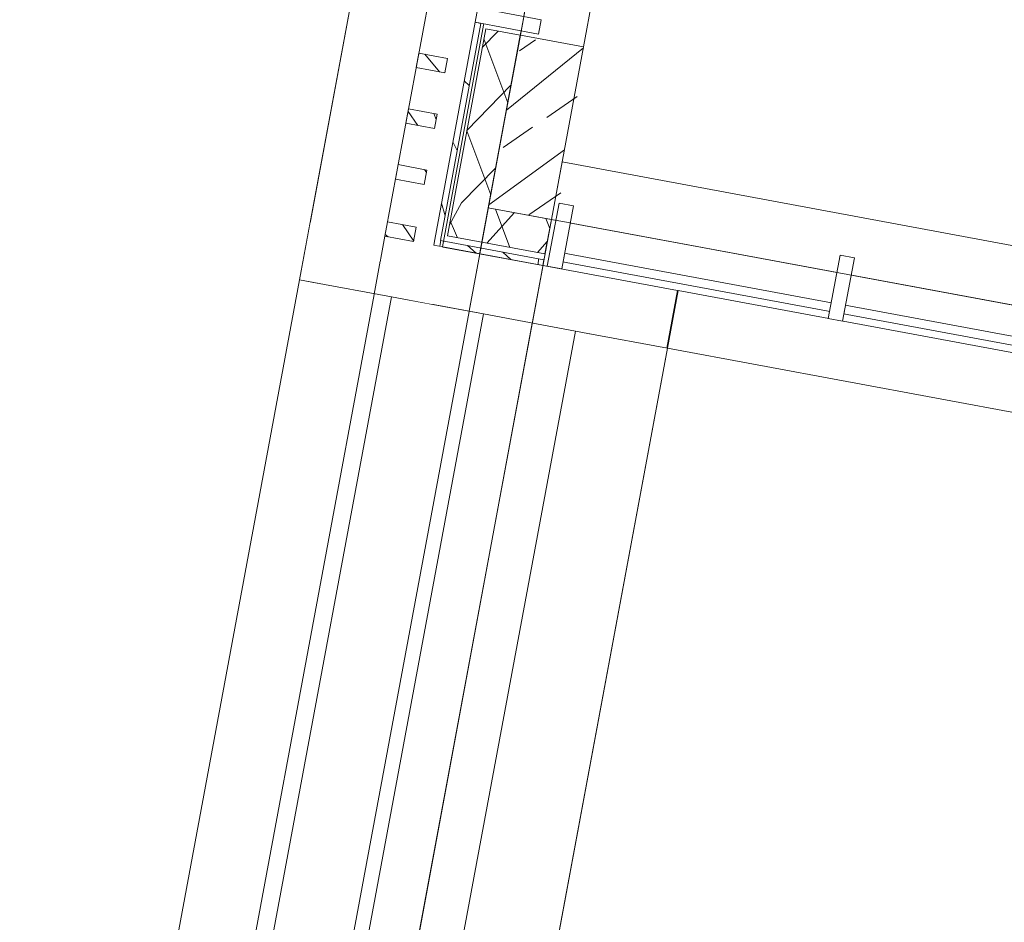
# Model space of a CAD drawing. Header units: metres. Extents: x -499360 to 60282433, y -11592314 to 5708004.
# Tile 32 of 128: x 32353338.39 to 32353341.75, y 5707910.17 to 5707913.26. Entities that reach past the tile are written whole.
import ezdxf

# ---------------------------------------------------------------- set-up
doc = ezdxf.new("R2010")
doc.units = ezdxf.units.M
doc.header["$LTSCALE"] = 0.75
doc.set_wipeout_variables(frame=1)
doc.layers.get('0').update_dxf_attribs({"linetype": 'CONTINUOUS'})
for name, color, linetype, lineweight in [('10417023$0$#9_002_GES I Übersicht Erdgeschoss_1_101_Wand Aussen.A', 7, 'CONTINUOUS', 25), ('10417023$0$#9_002_GES I Übersicht Erdgeschoss_1_115_Außentüren', 7, 'CONTINUOUS', 25), ('10417023$0$#9_002_GES I Übersicht Erdgeschoss_1_201_Aussenwandbekleidung.A', 7, 'CONTINUOUS', 25), ('10417023$0$#9_002_GES I Übersicht Erdgeschoss_1_Neubau_101_Wand Aussen.A', 7, 'CONTINUOUS', 25), ('10417023$0$#9_002_GES I Übersicht Erdgeschoss_1_Neubau_104_Decken.A', 7, 'CONTINUOUS', 25), ('10417023$0$#9_002_GES I Übersicht Erdgeschoss_1_Neubau_110_Pfosten-Riegel.A', 7, 'CONTINUOUS', 25), ('10417023$0$#9_002_GES I Übersicht Erdgeschoss_1_Neubau_201_Aussenwandbekleidu', 7, 'CONTINUOUS', 25), ('10417023$0$#9_002_GES I Übersicht Erdgeschoss_1_Neubau_210_Wärmedämmung', 7, 'CONTINUOUS', 25), ('10417023$0$Keine', 7, 'CONTINUOUS', 13)]:
    doc.layers.add(name, color=color, linetype=linetype, lineweight=lineweight)
pattern_1 = [(134.9999999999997, (0, 0), (0.1060660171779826, 0.1060660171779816), []), (134.9999999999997, (-0.03535533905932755, -0.0353553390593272), (0.1060660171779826, 0.1060660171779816), [])]
pattern_2 = [(-119.9999999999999, (0, 0), (-0.129903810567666, 0.07499999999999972), []), (-59.99999999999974, (0, 0), (0.1299038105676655, 0.0750000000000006), [])]

# ---------------------------------------------------------------- blocks, each defined once
blk = doc.blocks.new('10417023$0$#9_MKO_LP5_ARC_GES_UP_00_002_P_G_modell (3D)')
at = {"layer": '10417023$0$#9_002_GES I Übersicht Erdgeschoss_1_101_Wand Aussen.A', "color": 1, "linetype": 'Continuous', "lineweight": 13, "true_color": 0xff0000}
blk.add_line((-32353499.08931993, -5707809.00453215), (-32353502.6238152, -5707809.00453215), dxfattribs=at)
at = {"layer": '10417023$0$#9_002_GES I Übersicht Erdgeschoss_1_Neubau_101_Wand Aussen.A', "color": 1, "linetype": 'Continuous', "lineweight": 13, "true_color": 0xff0000}
for p, q in [((-32353502.6238152, -5707803.204142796), (-32353502.6238152, -5707808.404158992)), ((-32353499.08932238, -5707808.804577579), (-32353502.62381512, -5707808.804577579))]:
    blk.add_line(p, q, dxfattribs=at)
at = {"layer": '10417023$0$#9_002_GES I Übersicht Erdgeschoss_1_Neubau_104_Decken.A', "color": 1, "linetype": 'Continuous', "lineweight": 13, "true_color": 0xff0000, "flags": 128}
blk.add_lwpolyline([(-32353502.88381506, -5707792.679515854), (-32353502.88381511, -5707803.129576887), (-32353502.84381653, -5707803.129576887), (-32353502.84381653, -5707809.004576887), (-32353499.08931621, -5707809.004576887), (-32353497.57443247, -5707809.004576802), (-32353497.57443247, -5707810.154576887), (-32353495.52481159, -5707810.154576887), (-32353495.52560609, -5707813.099577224), (-32353472.62422376, -5707813.099576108), (-32353472.62422743, -5707808.219546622), (-32353469.004228, -5707808.219576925), (-32353469.004228, -5707794.11457689), (-32353469.004228, -5707790.779532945), (-32353469.004228, -5707790.559532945), (-32353477.474228, -5707790.559532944), (-32353480.474228, -5707790.559532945), (-32353491.124228, -5707790.559532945), (-32353498.444228, -5707790.559532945), (-32353498.444228, -5707792.679576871)], close=True, dxfattribs=at)
at = {"color": 1, "linetype": 'Continuous', "lineweight": 5, "true_color": 0xff0000}
blk.add_wipeout([(-32353503.43386374, -5707809.364636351), (-32353502.97386374, -5707809.364628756), (-32353502.97386374, -5707809.164628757)], dxfattribs=at).dxf.layer = '10417023$0$#9_002_GES I Übersicht Erdgeschoss_1_Neubau_201_Aussenwandbekleidu'
blk.add_wipeout([(-32353503.43386374, -5707809.164636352), (-32353503.43386374, -5707809.364636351), (-32353502.97386374, -5707809.164628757)], dxfattribs=at).dxf.layer = '10417023$0$#9_002_GES I Übersicht Erdgeschoss_1_Neubau_201_Aussenwandbekleidu'
at = {"layer": '10417023$0$#9_002_GES I Übersicht Erdgeschoss_1_Neubau_201_Aussenwandbekleidu', "color": 1, "linetype": 'Continuous', "lineweight": 13, "true_color": 0xff0000}
blk.add_line((-32353503.43386374, -5707809.364636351), (-32353502.97386374, -5707809.364628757), dxfattribs=at)
at = {"color": 1, "linetype": 'Continuous', "lineweight": 5, "true_color": 0xff0000}
blk.add_wipeout([(-32353502.973863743, -5707809.164628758), (-32353502.973863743, -5707807.864636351), (-32353503.433863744, -5707807.864636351), (-32353503.433863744, -5707809.164636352)], dxfattribs=at).dxf.layer = '10417023$0$#9_002_GES I Übersicht Erdgeschoss_1_Neubau_201_Aussenwandbekleidu'
at = {"layer": '10417023$0$#9_002_GES I Übersicht Erdgeschoss_1_Neubau_201_Aussenwandbekleidu', "linetype": 'Continuous', "lineweight": 5, "true_color": 0xff0000}
h = blk.add_hatch(dxfattribs=at)
h.set_pattern_fill('#9_METALL__STAHL_0001', color=1, style=0, pattern_type=2)
h.set_pattern_definition(pattern_1)
h.paths.add_polyline_path([(-32353503.17381512, -5707808.578282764), (-32353503.07381513, -5707808.578282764), (-32353503.07381513, -5707808.528282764), (-32353503.17381512, -5707808.528282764)])
h = blk.add_hatch(dxfattribs=at)
h.set_pattern_fill('#9_METALL__STAHL_0001', color=1, style=0, pattern_type=2)
h.set_pattern_definition(pattern_1)
h.paths.add_polyline_path([(-32353503.17381512, -5707808.772167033), (-32353503.07381513, -5707808.772167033), (-32353503.07381513, -5707808.722167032), (-32353503.17381512, -5707808.722167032)])
h = blk.add_hatch(dxfattribs=at)
h.set_pattern_fill('#9_METALL__STAHL_0001', color=1, style=0, pattern_type=2)
h.set_pattern_definition(pattern_1)
h.paths.add_polyline_path([(-32353503.17381512, -5707808.9660513), (-32353503.07381513, -5707808.9660513), (-32353503.07381513, -5707808.9160513), (-32353503.17381512, -5707808.9160513)])
h = blk.add_hatch(dxfattribs=at)
h.set_pattern_fill('#9_METALL__STAHL_0001', color=1, style=0, pattern_type=2)
h.set_pattern_definition(pattern_1)
h.paths.add_polyline_path([(-32353503.17381512, -5707809.164477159), (-32353503.07381513, -5707809.164477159), (-32353503.07381513, -5707809.114477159), (-32353503.17381512, -5707809.114477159)])
at = {"layer": '10417023$0$#9_002_GES I Übersicht Erdgeschoss_1_Neubau_210_Wärmedämmung', "linetype": 'Continuous', "lineweight": 5, "true_color": 0xff0000}
h = blk.add_hatch(dxfattribs=at)
h.set_pattern_fill('#9_DÄMMUNG__WEICH_0001', color=1, style=0, pattern_type=2)
h.set_pattern_definition(pattern_2)
h.paths.add_polyline_path([(-32353502.84381497, -5707809.004541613), (-32353502.96381497, -5707809.004537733), (-32353502.96381109, -5707809.124530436)])
h = blk.add_hatch(dxfattribs=at)
h.set_pattern_fill('#9_DÄMMUNG__WEICH_0001', color=1, style=0, pattern_type=2)
h.set_pattern_definition(pattern_2)
h.paths.add_polyline_path([(-32353502.84381497, -5707809.004541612), (-32353502.96380333, -5707809.124537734), (-32353502.84381109, -5707809.124541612)])
at = {"layer": '10417023$0$#9_002_GES I Übersicht Erdgeschoss_1_101_Wand Aussen.A', "color": 1, "linetype": 'Continuous', "lineweight": 13, "true_color": 0xff0000}
blk.add_line((-32353503.17381512, -5707792.519569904), (-32353503.17381512, -5707809.164477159), dxfattribs=at)
at = {"layer": '10417023$0$#9_002_GES I Übersicht Erdgeschoss_1_201_Aussenwandbekleidung.A', "color": 1, "linetype": 'Continuous', "lineweight": 18, "true_color": 0xff0000}
for p, q in [((-32353503.0040069, -5707809.164477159), (-32353503.0040069, -5707809.14447716)), ((-32353502.62430808, -5707809.14447716), (-32353502.9840069, -5707809.14447716))]:
    blk.add_line(p, q, dxfattribs=at)
at = {"layer": '10417023$0$#9_002_GES I Übersicht Erdgeschoss_1_Neubau_201_Aussenwandbekleidu', "color": 1, "linetype": 'Continuous', "lineweight": 13, "true_color": 0xff0000}
for p, q in [((-32353503.43386374, -5707807.864636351), (-32353503.43386374, -5707809.364636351)), ((-32353502.97386374, -5707809.164628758), (-32353502.97386374, -5707807.864636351))]:
    blk.add_line(p, q, dxfattribs=at)
at = {"layer": '10417023$0$#9_002_GES I Übersicht Erdgeschoss_1_Neubau_201_Aussenwandbekleidu', "color": 1, "linetype": 'Continuous', "lineweight": 13, "true_color": 0xff0000, "flags": 128}
for points in [[(-32353503.17381512, -5707808.578282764), (-32353503.07381513, -5707808.578282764), (-32353503.07381513, -5707808.528282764), (-32353503.17381512, -5707808.528282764)], [(-32353503.17381512, -5707808.772167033), (-32353503.07381513, -5707808.772167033), (-32353503.07381513, -5707808.722167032), (-32353503.17381512, -5707808.722167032)], [(-32353503.17381512, -5707808.9660513), (-32353503.07381513, -5707808.9660513), (-32353503.07381513, -5707808.9160513), (-32353503.17381512, -5707808.9160513)], [(-32353503.17381512, -5707809.164477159), (-32353503.07381513, -5707809.164477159), (-32353503.07381513, -5707809.114477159), (-32353503.17381512, -5707809.114477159)]]:
    blk.add_lwpolyline(points, close=True, dxfattribs=at)
at = {"layer": '10417023$0$#9_002_GES I Übersicht Erdgeschoss_1_Neubau_210_Wärmedämmung', "color": 1, "linetype": 'Continuous', "lineweight": 18, "true_color": 0xff0000}
blk.add_line((-32353502.96381109, -5707809.124537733), (-32353502.96381497, -5707809.004537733), dxfattribs=at)
at = {"color": 1, "linetype": 'Continuous', "lineweight": 5, "true_color": 0xff0000}
blk.add_wipeout([(-32353502.97386374, -5707809.364628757), (-32353502.1561463, -5707809.364615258), (-32353502.1561496, -5707809.1646152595), (-32353502.97386374, -5707809.164628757)], dxfattribs=at).dxf.layer = '10417023$0$#9_002_GES I Übersicht Erdgeschoss_1_Neubau_201_Aussenwandbekleidu'
at = {"layer": '10417023$0$#9_002_GES I Übersicht Erdgeschoss_1_201_Aussenwandbekleidung.A', "linetype": 'Continuous', "lineweight": 5}
h = blk.add_hatch(dxfattribs=at)
h.set_pattern_fill('#9_METALL__STAHL_0001', style=0, pattern_type=2)
h.set_pattern_definition(pattern_1)
h.paths.add_polyline_path([(-32353503.0040069, -5707809.14447716), (-32353503.0040069, -5707809.164477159), (-32353502.9840069, -5707809.14447716)])
h = blk.add_hatch(dxfattribs=at)
h.set_pattern_fill('#9_METALL__STAHL_0001', style=0, pattern_type=2)
h.set_pattern_definition(pattern_1)
h.paths.add_polyline_path([(-32353503.0040069, -5707809.164477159), (-32353502.9840069, -5707809.164477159), (-32353502.9840069, -5707809.14447716)])
at = {"layer": '10417023$0$#9_002_GES I Übersicht Erdgeschoss_1_201_Aussenwandbekleidung.A', "linetype": 'Continuous', "lineweight": 5, "true_color": 0xff0000}
h = blk.add_hatch(dxfattribs=at)
h.set_pattern_fill('#9_METALL__STAHL_0001', color=1, style=0, pattern_type=2)
h.set_pattern_definition(pattern_1)
h.paths.add_polyline_path([(-32353502.9840069, -5707809.164477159), (-32353502.62430808, -5707809.164477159), (-32353502.62430808, -5707809.14447716), (-32353502.9840069, -5707809.14447716)])
at = {"layer": '10417023$0$#9_002_GES I Übersicht Erdgeschoss_1_201_Aussenwandbekleidung.A', "color": 1, "linetype": 'Continuous', "lineweight": 18, "true_color": 0xff0000}
for p in [(-32353503.0040069, -5707809.164477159), (-32353502.62430808, -5707809.14447716)]:
    blk.add_line(p, (-32353502.62430808, -5707809.164477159), dxfattribs=at)
at = {"layer": '10417023$0$#9_002_GES I Übersicht Erdgeschoss_1_Neubau_201_Aussenwandbekleidu', "color": 1, "linetype": 'Continuous', "lineweight": 13, "true_color": 0xff0000}
for p, q in [((-32353502.1561496, -5707809.16461526), (-32353502.97386374, -5707809.164628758)), ((-32353502.1561496, -5707809.16461526), (-32353502.1561463, -5707809.364615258)), ((-32353502.97386374, -5707809.364628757), (-32353502.1561463, -5707809.364615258))]:
    blk.add_line(p, q, dxfattribs=at)
at = {"color": 1, "linetype": 'Continuous', "lineweight": 5, "true_color": 0xff0000}
blk.add_wipeout([(-32353502.15392339, -5707809.364615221), (-32353499.41945916, -5707809.364570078), (-32353499.41946246, -5707809.164570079), (-32353502.153926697, -5707809.164615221)], dxfattribs=at).dxf.layer = '10417023$0$#9_002_GES I Übersicht Erdgeschoss_1_Neubau_201_Aussenwandbekleidu'
at = {"layer": '10417023$0$#9_002_GES I Übersicht Erdgeschoss_1_Neubau_201_Aussenwandbekleidu', "color": 1, "linetype": 'Continuous', "lineweight": 13, "true_color": 0xff0000}
for p, q in [((-32353499.41946246, -5707809.164570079), (-32353502.1539267, -5707809.164615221)), ((-32353502.1539267, -5707809.164615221), (-32353502.15392339, -5707809.364615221)), ((-32353502.15392339, -5707809.364615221), (-32353499.41945916, -5707809.364570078))]:
    blk.add_line(p, q, dxfattribs=at)
at = {"color": 1, "linetype": 'Continuous', "lineweight": 5, "true_color": 0xff0000}
blk.add_wipeout([(-32353502.153962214, -5707812.877568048), (-32353502.1539234, -5707809.364614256), (-32353502.430897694, -5707809.364611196), (-32353502.430936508, -5707812.877564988)], dxfattribs=at).dxf.layer = '10417023$0$#9_002_GES I Übersicht Erdgeschoss_1_Neubau_201_Aussenwandbekleidu'
at = {"layer": '10417023$0$#9_002_GES I Übersicht Erdgeschoss_1_Neubau_201_Aussenwandbekleidu', "color": 1, "linetype": 'Continuous', "lineweight": 13, "true_color": 0xff0000}
for p, q in [((-32353502.15396221, -5707812.877568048), (-32353502.15392339, -5707809.364614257)), ((-32353502.15390302, -5707809.364570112), (-32353502.15390302, -5707812.877568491)), ((-32353502.15385805, -5707812.877568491), (-32353502.15385805, -5707809.364570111)), ((-32353502.15385805, -5707809.364570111), (-32353499.42145901, -5707809.364570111))]:
    blk.add_line(p, q, dxfattribs=at)
at = {"color": 1, "linetype": 'Continuous', "lineweight": 5, "true_color": 0xff0000}
blk.add_wipeout([(-32353502.430936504, -5707812.877564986), (-32353502.430897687, -5707809.3646111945), (-32353502.47392339, -5707809.364610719), (-32353502.47396221, -5707812.87756451)], dxfattribs=at).dxf.layer = '10417023$0$#9_002_GES I Übersicht Erdgeschoss_1_Neubau_201_Aussenwandbekleidu'
at = {"layer": '10417023$0$#9_002_GES I Übersicht Erdgeschoss_1_Neubau_201_Aussenwandbekleidu', "color": 1, "linetype": 'Continuous', "lineweight": 13, "true_color": 0xff0000}
blk.add_line((-32353502.15392339, -5707809.364614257), (-32353502.43089769, -5707809.364611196), dxfattribs=at)
at = {"color": 1, "linetype": 'Continuous', "lineweight": 5, "true_color": 0xff0000}
blk.add_wipeout([(-32353502.47396221, -5707812.877564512), (-32353502.473923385, -5707809.36461072), (-32353502.750897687, -5707809.36460766), (-32353502.7509365, -5707812.877561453)], dxfattribs=at).dxf.layer = '10417023$0$#9_002_GES I Übersicht Erdgeschoss_1_Neubau_201_Aussenwandbekleidu'
at = {"layer": '10417023$0$#9_002_GES I Übersicht Erdgeschoss_1_Neubau_201_Aussenwandbekleidu', "color": 1, "linetype": 'Continuous', "lineweight": 13, "true_color": 0xff0000}
for p, q in [((-32353502.47396227, -5707812.877563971), (-32353502.47392329, -5707809.364610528)), ((-32353502.43089769, -5707809.364611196), (-32353502.47392339, -5707809.36461072))]:
    blk.add_line(p, q, dxfattribs=at)
at = {"layer": '10417023$0$#9_002_GES I Übersicht Erdgeschoss_1_Neubau_210_Wärmedämmung', "color": 1, "linetype": 'Continuous', "lineweight": 13, "true_color": 0xff0000, "flags": 128}
blk.add_lwpolyline([(-32353502.62443889, -5707812.879576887), (-32353499.08932251, -5707812.879576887), (-32353499.08931942, -5707809.00453267), (-32353502.62443846, -5707809.004541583)], close=True, dxfattribs=at)
at = {"color": 1, "linetype": 'Continuous', "lineweight": 5, "true_color": 0xff0000}
blk.add_wipeout([(-32353502.750936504, -5707812.877561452), (-32353502.750897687, -5707809.364607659), (-32353502.79392339, -5707809.364607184), (-32353502.79396221, -5707812.877560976)], dxfattribs=at).dxf.layer = '10417023$0$#9_002_GES I Übersicht Erdgeschoss_1_Neubau_201_Aussenwandbekleidu'
at = {"layer": '10417023$0$#9_002_GES I Übersicht Erdgeschoss_1_Neubau_201_Aussenwandbekleidu', "color": 1, "linetype": 'Continuous', "lineweight": 13, "true_color": 0xff0000}
blk.add_line((-32353502.47392339, -5707809.36461072), (-32353502.75089769, -5707809.36460766), dxfattribs=at)
at = {"color": 1, "linetype": 'Continuous', "lineweight": 5, "true_color": 0xff0000}
blk.add_wipeout([(-32353502.79396221, -5707812.877560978), (-32353502.793923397, -5707809.364607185), (-32353503.070897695, -5707809.364604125), (-32353503.07093651, -5707812.877557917)], dxfattribs=at).dxf.layer = '10417023$0$#9_002_GES I Übersicht Erdgeschoss_1_Neubau_201_Aussenwandbekleidu'
at = {"layer": '10417023$0$#9_002_GES I Übersicht Erdgeschoss_1_101_Wand Aussen.A', "color": 1, "linetype": 'Continuous', "lineweight": 13, "true_color": 0xff0000}
blk.add_line((-32353502.84381513, -5707813.099576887), (-32353502.84381513, -5707809.164477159), dxfattribs=at)
at = {"layer": '10417023$0$#9_002_GES I Übersicht Erdgeschoss_1_Neubau_101_Wand Aussen.A', "color": 1, "linetype": 'Continuous', "lineweight": 13, "true_color": 0xff0000}
blk.add_line((-32353502.84381513, -5707809.004541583), (-32353502.84381513, -5707813.099577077), dxfattribs=at)
at = {"layer": '10417023$0$#9_002_GES I Übersicht Erdgeschoss_1_Neubau_104_Decken.A', "color": 1, "linetype": 'Continuous', "lineweight": 13, "true_color": 0xff0000, "flags": 128}
blk.add_lwpolyline([(-32353498.22421727, -5707790.559532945), (-32353502.84380439, -5707790.559532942), (-32353502.84380439, -5707813.099576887), (-32353495.47442851, -5707813.099576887), (-32353495.47442851, -5707809.05457689), (-32353482.84109309, -5707809.05457689), (-32353482.84357996, -5707813.099573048), (-32353472.62421726, -5707813.099573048), (-32353472.62421726, -5707811.259577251), (-32353472.62421726, -5707806.979589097), (-32353469.00380439, -5707806.979589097), (-32353469.00380439, -5707790.559532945)], close=True, dxfattribs=at)
at = {"layer": '10417023$0$#9_002_GES I Übersicht Erdgeschoss_1_Neubau_201_Aussenwandbekleidu', "color": 1, "linetype": 'Continuous', "lineweight": 13, "true_color": 0xff0000}
for p, q in [((-32353502.79396265, -5707812.877561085), (-32353502.79392367, -5707809.364607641)), ((-32353502.75089769, -5707809.36460766), (-32353502.79392339, -5707809.364607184))]:
    blk.add_line(p, q, dxfattribs=at)
at = {"color": 1, "linetype": 'Continuous', "lineweight": 5, "true_color": 0xff0000}
blk.add_wipeout([(-32353503.07093651, -5707812.877557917), (-32353503.070897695, -5707809.364604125), (-32353503.113923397, -5707809.36460365), (-32353503.11396221, -5707812.877557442)], dxfattribs=at).dxf.layer = '10417023$0$#9_002_GES I Übersicht Erdgeschoss_1_Neubau_201_Aussenwandbekleidu'
at = {"layer": '10417023$0$#9_002_GES I Übersicht Erdgeschoss_1_Neubau_201_Aussenwandbekleidu', "color": 1, "linetype": 'Continuous', "lineweight": 13, "true_color": 0xff0000}
blk.add_line((-32353502.79392339, -5707809.364607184), (-32353503.07089769, -5707809.364604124), dxfattribs=at)
at = {"color": 1, "linetype": 'Continuous', "lineweight": 5, "true_color": 0xff0000}
for points, layer in [([(-32353503.003820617, -5707808.389537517), (-32353502.78382062, -5707808.389538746), (-32353502.78382034, -5707808.339538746), (-32353503.003820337, -5707808.339537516)], '10417023$0$#9_002_GES I Übersicht Erdgeschoss_1_115_Außentüren'), ([(-32353499.279322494, -5707809.139529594), (-32353499.279322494, -5707809.109529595), (-32353501.601525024, -5707809.109529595), (-32353501.601525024, -5707809.139529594)], '10417023$0$#9_002_GES I Übersicht Erdgeschoss_1_Neubau_110_Pfosten-Riegel.A'), ([(-32353503.11396221, -5707812.877557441), (-32353503.113923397, -5707809.364603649), (-32353503.390897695, -5707809.364600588), (-32353503.39093651, -5707812.87755438)], '10417023$0$#9_002_GES I Übersicht Erdgeschoss_1_Neubau_201_Aussenwandbekleidu')]:
    blk.add_wipeout(points, dxfattribs=at).dxf.layer = layer
at = {"layer": '10417023$0$#9_002_GES I Übersicht Erdgeschoss_1_201_Aussenwandbekleidung.A', "linetype": 'Continuous', "lineweight": 5, "true_color": 0xff0000}
h = blk.add_hatch(dxfattribs=at)
h.set_pattern_fill('#9_METALL__STAHL_0001', color=1, style=0, pattern_type=2)
h.set_pattern_definition(pattern_1)
h.paths.add_polyline_path([(-32353502.9840069, -5707809.14447716), (-32353502.9840069, -5707808.389538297), (-32353503.0040069, -5707808.389538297), (-32353503.0040069, -5707809.14447716)])
at = {"layer": '10417023$0$#9_002_GES I Übersicht Erdgeschoss_1_Neubau_210_Wärmedämmung', "linetype": 'Continuous', "lineweight": 5, "true_color": 0xff0000}
h = blk.add_hatch(dxfattribs=at)
h.set_pattern_fill('#9_DÄMMUNG__WEICH_0001', color=1, style=0, pattern_type=2)
h.set_pattern_definition(pattern_2)
h.paths.add_polyline_path([(-32353502.84381497, -5707809.004541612), (-32353502.84383436, -5707808.404850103), (-32353502.96383435, -5707808.404853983), (-32353502.96381497, -5707809.004537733)])
at = {"layer": '10417023$0$#9_002_GES I Übersicht Erdgeschoss_1_101_Wand Aussen.A', "color": 1, "linetype": 'Continuous', "lineweight": 13, "true_color": 0xff0000}
for p, q in [((-32353502.84381513, -5707809.164477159), (-32353502.84381513, -5707792.519569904)), ((-32353503.17381512, -5707809.164477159), (-32353503.17381512, -5707813.429576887))]:
    blk.add_line(p, q, dxfattribs=at)
at = {"layer": '10417023$0$#9_002_GES I Übersicht Erdgeschoss_1_115_Außentüren', "color": 1, "linetype": 'Continuous', "lineweight": 13, "true_color": 0xff0000, "flags": 128}
blk.add_lwpolyline([(-32353503.00382061, -5707808.389537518), (-32353503.00382033, -5707808.339537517), (-32353502.78382033, -5707808.339538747), (-32353502.78382061, -5707808.389538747)], close=True, dxfattribs=at)
at = {"layer": '10417023$0$#9_002_GES I Übersicht Erdgeschoss_1_201_Aussenwandbekleidung.A', "color": 1, "linetype": 'Continuous', "lineweight": 18, "true_color": 0xff0000}
for p, q in [((-32353502.9840069, -5707808.389538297), (-32353503.0040069, -5707808.389538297)), ((-32353503.0040069, -5707808.389538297), (-32353503.0040069, -5707809.14447716)), ((-32353502.9840069, -5707809.14447716), (-32353502.9840069, -5707808.389538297))]:
    blk.add_line(p, q, dxfattribs=at)
at = {"layer": '10417023$0$#9_002_GES I Übersicht Erdgeschoss_1_Neubau_101_Wand Aussen.A', "color": 1, "linetype": 'Continuous', "lineweight": 13, "true_color": 0xff0000}
for p in [(-32353502.84381545, -5707803.204142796), (-32353502.6238152, -5707808.404158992)]:
    blk.add_line(p, (-32353502.84381545, -5707808.404158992), dxfattribs=at)
at = {"layer": '10417023$0$#9_002_GES I Übersicht Erdgeschoss_1_Neubau_101_Wand Aussen.A', "color": 1, "linetype": 'Continuous', "lineweight": 18, "true_color": 0xff0000}
for p, q in [((-32353502.6238152, -5707808.404158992), (-32353502.84381545, -5707808.404158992)), ((-32353502.84381513, -5707808.404158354), (-32353502.84381513, -5707809.004541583))]:
    blk.add_line(p, q, dxfattribs=at)
at = {"layer": '10417023$0$#9_002_GES I Übersicht Erdgeschoss_1_Neubau_110_Pfosten-Riegel.A', "color": 1, "linetype": 'Continuous', "lineweight": 13, "true_color": 0xff0000, "flags": 128}
blk.add_lwpolyline([(-32353499.2793225, -5707809.139529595), (-32353499.2793225, -5707809.109529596), (-32353501.60152503, -5707809.109529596), (-32353501.60152503, -5707809.139529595)], close=True, dxfattribs=at)
at = {"layer": '10417023$0$#9_002_GES I Übersicht Erdgeschoss_1_Neubau_201_Aussenwandbekleidu', "color": 1, "linetype": 'Continuous', "lineweight": 13, "true_color": 0xff0000}
for p, q in [((-32353503.11396157, -5707812.877556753), (-32353503.11392404, -5707809.36460331)), ((-32353503.07089769, -5707809.364604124), (-32353503.1139234, -5707809.364603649))]:
    blk.add_line(p, q, dxfattribs=at)
at = {"layer": '10417023$0$#9_002_GES I Übersicht Erdgeschoss_1_Neubau_210_Wärmedämmung', "color": 1, "linetype": 'Continuous', "lineweight": 18, "true_color": 0xff0000}
for p, q in [((-32353502.96383435, -5707808.404853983), (-32353502.84383436, -5707808.404850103)), ((-32353502.96383435, -5707808.404853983), (-32353502.96381497, -5707809.004537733)), ((-32353502.84381497, -5707809.004541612), (-32353502.84383436, -5707808.404850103))]:
    blk.add_line(p, q, dxfattribs=at)
at = {"color": 1, "linetype": 'Continuous', "lineweight": 5, "true_color": 0xff0000}
blk.add_wipeout([(-32353503.39093651, -5707812.877554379), (-32353503.390897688, -5707809.364600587), (-32353503.433923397, -5707809.364600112), (-32353503.433962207, -5707812.877553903)], dxfattribs=at).dxf.layer = '10417023$0$#9_002_GES I Übersicht Erdgeschoss_1_Neubau_201_Aussenwandbekleidu'
at = {"layer": '10417023$0$#9_002_GES I Übersicht Erdgeschoss_1_Neubau_201_Aussenwandbekleidu', "color": 1, "linetype": 'Continuous', "lineweight": 13, "true_color": 0xff0000}
for p, q in [((-32353503.4339234, -5707809.364600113), (-32353503.43396221, -5707812.877553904)), ((-32353503.39089769, -5707809.364600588), (-32353503.4339234, -5707809.364600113)), ((-32353503.1139234, -5707809.364603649), (-32353503.39089769, -5707809.364600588))]:
    blk.add_line(p, q, dxfattribs=at)
at = {"color": 1, "linetype": 'Continuous', "lineweight": 5, "true_color": 0xff0000}
blk.add_wipeout([(-32353501.61152503, -5707809.139529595), (-32353501.61152503, -5707809.109529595), (-32353502.57881512, -5707809.109529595), (-32353502.57881512, -5707809.139529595)], dxfattribs=at).dxf.layer = '10417023$0$#9_002_GES I Übersicht Erdgeschoss_1_Neubau_110_Pfosten-Riegel.A'
at = {"layer": '10417023$0$#9_002_GES I Übersicht Erdgeschoss_1_Neubau_110_Pfosten-Riegel.A', "color": 1, "linetype": 'Continuous', "lineweight": 13, "true_color": 0xff0000, "flags": 128}
blk.add_lwpolyline([(-32353501.61152503, -5707809.139529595), (-32353501.61152503, -5707809.109529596), (-32353502.57881512, -5707809.109529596), (-32353502.57881512, -5707809.139529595)], close=True, dxfattribs=at)
at = {"color": 1, "linetype": 'Continuous', "lineweight": 5, "true_color": 0xff0000}
for points in [[(-32353502.608815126, -5707809.164529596), (-32353502.55881512, -5707809.164529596), (-32353502.55881512, -5707808.944529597), (-32353502.608815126, -5707808.944529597)], [(-32353501.63152503, -5707809.164529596), (-32353501.58152503, -5707809.164529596), (-32353501.58152503, -5707808.944529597), (-32353501.63152503, -5707808.944529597)]]:
    blk.add_wipeout(points, dxfattribs=at).dxf.layer = '10417023$0$#9_002_GES I Übersicht Erdgeschoss_1_Neubau_110_Pfosten-Riegel.A'
at = {"layer": '10417023$0$#9_002_GES I Übersicht Erdgeschoss_1_Neubau_101_Wand Aussen.A', "linetype": 'Continuous', "lineweight": 5, "true_color": 0xff0000}
h = blk.add_hatch(dxfattribs=at)
h.set_pattern_fill('#9_BETON__STAHLBETON_0001', color=1, style=0, pattern_type=2)
h.set_pattern_definition([(44.99999999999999, (0, 0), (-0.1697056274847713, 0.1697056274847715), []), (44.99999999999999, (-0.08485281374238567, 0.08485281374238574), (-0.1697056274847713, 0.1697056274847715), [0.18, -0.05999999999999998])])
h.paths.add_polyline_path([(-32353502.84381513, -5707809.004541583), (-32353502.62381511, -5707809.004541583), (-32353502.62381511, -5707808.404158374), (-32353502.84381513, -5707808.404158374)])
at = {"layer": '10417023$0$#9_002_GES I Übersicht Erdgeschoss_1_Neubau_210_Wärmedämmung', "linetype": 'Continuous', "lineweight": 5, "true_color": 0xff0000}
h = blk.add_hatch(dxfattribs=at)
h.set_pattern_fill('#9_DÄMMUNG__WEICH_0001', color=1, style=0, pattern_type=2)
h.set_pattern_definition(pattern_2)
h.paths.add_polyline_path([(-32353502.6243042, -5707809.004548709), (-32353502.84381497, -5707809.004541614), (-32353502.84381109, -5707809.124541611), (-32353502.62430808, -5707809.12454871)])
at = {"layer": '10417023$0$#9_002_GES I Übersicht Erdgeschoss_1_Neubau_101_Wand Aussen.A', "color": 1, "linetype": 'Continuous', "lineweight": 18, "true_color": 0xff0000}
blk.add_line((-32353502.62381512, -5707809.004541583), (-32353502.62381512, -5707808.404158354), dxfattribs=at)
at = {"layer": '10417023$0$#9_002_GES I Übersicht Erdgeschoss_1_Neubau_101_Wand Aussen.A', "color": 1, "linetype": 'Continuous', "lineweight": 13, "true_color": 0xff0000}
for p, q in [((-32353502.62381512, -5707808.804577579), (-32353502.62381512, -5707809.004577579)), ((-32353502.62381512, -5707812.879576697), (-32353502.62381512, -5707809.004541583)), ((-32353502.62381512, -5707809.004577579), (-32353499.08932238, -5707809.004577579))]:
    blk.add_line(p, q, dxfattribs=at)
at = {"layer": '10417023$0$#9_002_GES I Übersicht Erdgeschoss_1_Neubau_110_Pfosten-Riegel.A', "color": 1, "linetype": 'Continuous', "lineweight": 13, "true_color": 0xff0000, "flags": 128}
for points in [[(-32353502.60881512, -5707809.164529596), (-32353502.55881512, -5707809.164529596), (-32353502.55881512, -5707808.944529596), (-32353502.60881512, -5707808.944529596)], [(-32353501.63152503, -5707809.164529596), (-32353501.58152503, -5707809.164529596), (-32353501.58152503, -5707808.944529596), (-32353501.63152503, -5707808.944529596)]]:
    blk.add_lwpolyline(points, close=True, dxfattribs=at)
at = {"layer": '10417023$0$#9_002_GES I Übersicht Erdgeschoss_1_Neubau_210_Wärmedämmung', "color": 1, "linetype": 'Continuous', "lineweight": 18, "true_color": 0xff0000}
for p, q in [((-32353502.6243042, -5707809.00454871), (-32353502.84381497, -5707809.004541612)), ((-32353502.62430808, -5707809.12454871), (-32353502.6243042, -5707809.00454871)), ((-32353502.96381109, -5707809.124537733), (-32353502.62430808, -5707809.12454871))]:
    blk.add_line(p, q, dxfattribs=at)
blk = doc.blocks.new('10417023$0$2_MKO_LP5_LAN_GES_UP_00_002_V_A (3D)')
at = {"layer": '10417023$0$Keine'}
blk.add_blockref('10417023$0$#9_MKO_LP5_ARC_GES_UP_00_002_P_G_modell (3D)', (0, 0), dxfattribs=at)
blk = doc.blocks.new('10417023')
at = {"layer": '10417023$0$Keine', "rotation": 349.4819372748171}
blk.add_blockref('10417023$0$2_MKO_LP5_LAN_GES_UP_00_002_V_A (3D)', (65205154.93137175, 5413829.557758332), dxfattribs=at)

msp = doc.modelspace()

# ---------------------------------------------------------------- block references
msp.add_blockref('10417023', (0, 0))

doc.saveas('drawing.dxf')
